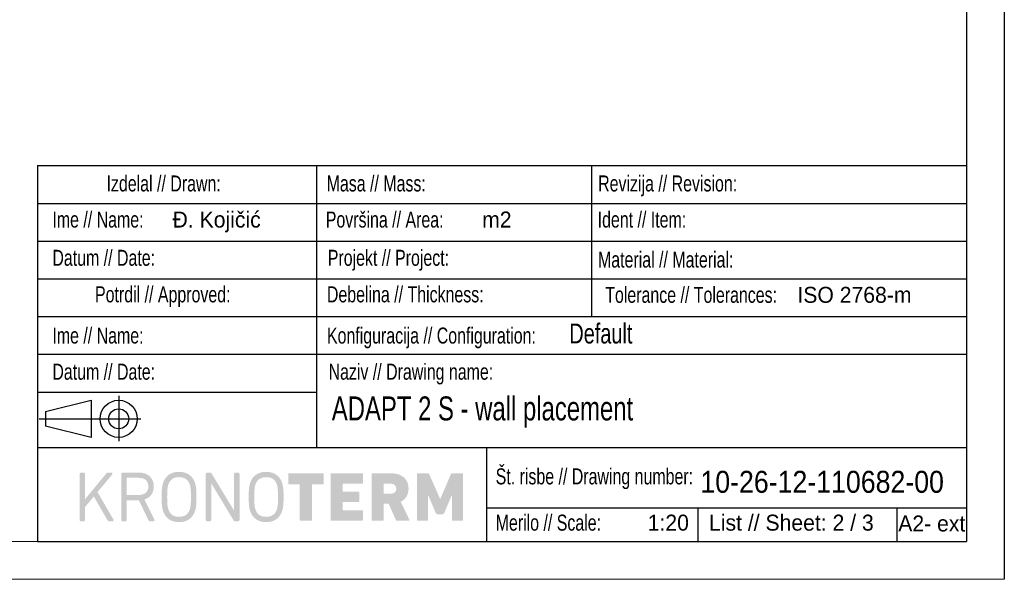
# Model space of a CAD drawing. Header units: millimetres. Extents: x 0 to 39025, y -31299 to 8400.
# Tile 118 of 209: x 15960 to 18568, y -15649 to -14167. Entities that reach past the tile are written whole.
import ezdxf

# ---------------------------------------------------------------- set-up
doc = ezdxf.new("R2010")
doc.units = ezdxf.units.MM
doc.layers.add('FORMAT', color=7, linetype='Continuous')
doc.styles.add('SLDTEXTSTYLE3', font='arial.ttf', dxfattribs={"width": 0.948})
doc.styles.add('SLDTEXTSTYLE4', font='ARIALN.TTF', dxfattribs={"width": 0.87})
doc.styles.add('SLDTEXTSTYLE5', font='ARIALN.TTF', dxfattribs={"width": 0.87, "bigfont": 'bigfont'})

msp = doc.modelspace()

# ---------------------------------------------------------------- hatches: boundary and pattern name
at = {"ltscale": 10}
h = msp.add_hatch(color=0, dxfattribs=at)
h.dxf.hatch_style = 1
edge = h.paths.add_edge_path()
edge.add_spline(control_points=[(16655.2, -15394.4), (16648.8, -15375.1), (16634.1, -15364.8), (16612.9, -15364.8), (16591.5, -15364.8), (16576.8, -15375.1), (16570.4, -15394.4)], knot_values=[0, 0, 0, 0, 1, 1, 1, 2, 2, 2, 2], degree=3, periodic=0)
edge.add_spline(control_points=[(16570.4, -15394.4), (16568.1, -15401.5), (16566.6, -15410.1), (16566.6, -15431.4), (16566.6, -15452.7), (16568.1, -15461.4), (16570.4, -15468.4)], knot_values=[2, 2, 2, 2, 3, 3, 3, 4, 4, 4, 4], degree=3, periodic=0)
edge.add_spline(control_points=[(16570.4, -15468.4), (16576.8, -15487.7), (16591.5, -15498), (16612.9, -15498), (16634.1, -15498), (16648.8, -15487.7), (16655.2, -15468.4)], knot_values=[4, 4, 4, 4, 5, 5, 5, 6, 6, 6, 6], degree=3, periodic=0)
edge.add_spline(control_points=[(16655.2, -15468.4), (16657.5, -15461.4), (16659, -15452.7), (16659, -15431.4), (16659, -15410.1), (16657.5, -15401.5), (16655.2, -15394.4)], knot_values=[6, 6, 6, 6, 7, 7, 7, 8, 8, 8, 8], degree=3, periodic=0)
edge = h.paths.add_edge_path(flags=16)
edge.add_spline(control_points=[(16644.3, -15431.4), (16644.3, -15452.4), (16642.7, -15459.9), (16641.3, -15464.2)], knot_values=[0, 0, 0, 0, 1, 1, 1, 1], degree=3, periodic=0)
edge.add_spline(control_points=[(16641.3, -15464.2), (16636.9, -15477.4), (16627.3, -15484), (16612.9, -15484), (16598.3, -15484), (16588.7, -15477.4), (16584.3, -15464.2)], knot_values=[1, 1, 1, 1, 2, 2, 2, 3, 3, 3, 3], degree=3, periodic=0)
edge.add_spline(control_points=[(16584.3, -15464.2), (16582.9, -15459.9), (16581.3, -15452.4), (16581.3, -15410.4), (16582.9, -15402.9), (16584.3, -15398.6)], knot_values=[3, 3, 3, 3, 4, 4, 5, 5, 5, 5], degree=3, periodic=0)
edge.add_spline(control_points=[(16584.3, -15398.6), (16588.7, -15385.5), (16598.3, -15378.8), (16612.9, -15378.8), (16627.3, -15378.8), (16636.9, -15385.5), (16641.3, -15398.6)], knot_values=[5, 5, 5, 5, 6, 6, 6, 7, 7, 7, 7], degree=3, periodic=0)
edge.add_spline(control_points=[(16641.3, -15398.6), (16642.7, -15402.9), (16644.3, -15410.4), (16644.3, -15431.4)], knot_values=[7, 7, 7, 7, 8, 8, 8, 8], degree=3, periodic=0)
edge = h.paths.add_edge_path()
edge.add_spline(control_points=[(16542.3, -15370.5), (16542.3, -15368.3), (16540.7, -15366.7), (16538.5, -15366.7)], knot_values=[17, 17, 17, 17, 18, 18, 18, 18], degree=3, periodic=0)
edge.add_line((16538.5, -15366.7), (16531.7, -15366.7))
edge.add_spline(control_points=[(16531.7, -15366.7), (16529.5, -15366.7), (16527.9, -15368.3), (16527.9, -15370.5)], knot_values=[1, 1, 1, 1, 2, 2, 2, 2], degree=3, periodic=0)
edge.add_line((16527.9, -15370.5), (16527.9, -15467.5))
edge.add_line((16527.9, -15467.5), (16468.5, -15369.6))
edge.add_spline(control_points=[(16468.5, -15369.6), (16467.5, -15367.7), (16465.9, -15366.7), (16463.6, -15366.7)], knot_values=[4, 4, 4, 4, 5, 5, 5, 5], degree=3, periodic=0)
edge.add_line((16463.6, -15366.7), (16456.8, -15366.7))
edge.add_spline(control_points=[(16456.8, -15366.7), (16454.6, -15366.7), (16452.9, -15368.3), (16452.9, -15370.5)], knot_values=[6, 6, 6, 6, 7, 7, 7, 7], degree=3, periodic=0)
edge.add_line((16452.9, -15370.5), (16452.9, -15492.3))
edge.add_spline(control_points=[(16452.9, -15492.3), (16452.9, -15494.5), (16454.6, -15496.1), (16456.8, -15496.1)], knot_values=[8, 8, 8, 8, 9, 9, 9, 9], degree=3, periodic=0)
edge.add_line((16456.8, -15496.1), (16463.6, -15496.1))
edge.add_spline(control_points=[(16463.6, -15496.1), (16465.8, -15496.1), (16467.4, -15494.5), (16467.4, -15492.3)], knot_values=[10, 10, 10, 10, 11, 11, 11, 11], degree=3, periodic=0)
edge.add_line((16467.4, -15492.3), (16467.4, -15394.9))
edge.add_line((16467.4, -15394.9), (16526.5, -15493.4))
edge.add_spline(control_points=[(16526.5, -15493.4), (16527.6, -15495.2), (16529.3, -15496.1), (16531.3, -15496.1)], knot_values=[13, 13, 13, 13, 14, 14, 14, 14], degree=3, periodic=0)
edge.add_line((16531.3, -15496.1), (16538.5, -15496.1))
edge.add_spline(control_points=[(16538.5, -15496.1), (16540.7, -15496.1), (16542.3, -15494.5), (16542.3, -15492.3)], knot_values=[15, 15, 15, 15, 16, 16, 16, 16], degree=3, periodic=0)
edge.add_line((16542.3, -15492.3), (16542.3, -15370.5))
edge = h.paths.add_edge_path()
edge.add_spline(control_points=[(16382.2, -15364.8), (16360.8, -15364.8), (16346.1, -15375.1), (16339.7, -15394.4)], knot_values=[0, 0, 0, 0, 1, 1, 1, 1], degree=3, periodic=0)
edge.add_spline(control_points=[(16339.7, -15394.4), (16337.4, -15401.5), (16336, -15410.1), (16336, -15431.4), (16336, -15452.7), (16337.4, -15461.4), (16339.7, -15468.4)], knot_values=[1, 1, 1, 1, 2, 2, 2, 3, 3, 3, 3], degree=3, periodic=0)
edge.add_spline(control_points=[(16339.7, -15468.4), (16346.1, -15487.7), (16360.8, -15498), (16382.2, -15498), (16403.5, -15498), (16418.1, -15487.7), (16424.5, -15468.4)], knot_values=[3, 3, 3, 3, 4, 4, 4, 5, 5, 5, 5], degree=3, periodic=0)
edge.add_spline(control_points=[(16424.5, -15468.4), (16426.9, -15461.4), (16428.3, -15452.7), (16428.3, -15431.4), (16428.3, -15410.1), (16426.9, -15401.5), (16424.5, -15394.4)], knot_values=[5, 5, 5, 5, 6, 6, 6, 7, 7, 7, 7], degree=3, periodic=0)
edge.add_spline(control_points=[(16424.5, -15394.4), (16418.1, -15375.1), (16403.5, -15364.8), (16382.2, -15364.8)], knot_values=[7, 7, 7, 7, 8, 8, 8, 8], degree=3, periodic=0)
edge = h.paths.add_edge_path(flags=16)
edge.add_spline(control_points=[(16410.6, -15398.6), (16412, -15402.9), (16413.6, -15410.4), (16413.6, -15431.4)], knot_values=[8, 8, 8, 8, 9, 9, 9, 9], degree=3, periodic=0)
edge.add_spline(control_points=[(16413.6, -15431.4), (16413.6, -15452.4), (16412, -15459.9), (16410.6, -15464.2)], knot_values=[0, 0, 0, 0, 1, 1, 1, 1], degree=3, periodic=0)
edge.add_spline(control_points=[(16410.6, -15464.2), (16406.2, -15477.4), (16396.7, -15484), (16382.2, -15484)], knot_values=[1, 1, 1, 1, 2, 2, 2, 2], degree=3, periodic=0)
edge.add_spline(control_points=[(16382.2, -15484), (16367.7, -15484), (16358.1, -15477.4), (16353.7, -15464.2)], knot_values=[2, 2, 2, 2, 3, 3, 3, 3], degree=3, periodic=0)
edge.add_line((16353.7, -15464.2), (16353.7, -15464.2))
edge.add_spline(control_points=[(16353.7, -15464.2), (16352.2, -15459.9), (16350.6, -15452.4), (16350.6, -15431.4)], knot_values=[4, 4, 4, 4, 5, 5, 5, 5], degree=3, periodic=0)
edge.add_spline(control_points=[(16350.6, -15431.4), (16350.6, -15410.4), (16352.2, -15402.9), (16353.7, -15398.6)], knot_values=[5, 5, 5, 5, 6, 6, 6, 6], degree=3, periodic=0)
edge.add_spline(control_points=[(16353.7, -15398.6), (16358.1, -15385.5), (16367.7, -15378.8), (16382.2, -15378.8)], knot_values=[6, 6, 6, 6, 7, 7, 7, 7], degree=3, periodic=0)
edge.add_spline(control_points=[(16382.2, -15378.8), (16396.7, -15378.8), (16406.2, -15385.5), (16410.6, -15398.6)], knot_values=[7, 7, 7, 7, 8, 8, 8, 8], degree=3, periodic=0)
edge = h.paths.add_edge_path()
edge.add_spline(control_points=[(16316.8, -15494.5), (16317.4, -15493.5), (16317.3, -15492.2), (16316.7, -15491.2)], knot_values=[14, 14, 14, 14, 15, 15, 15, 15], degree=3, periodic=0)
edge.add_line((16316.7, -15491.2), (16290.4, -15437.9))
edge.add_spline(control_points=[(16290.4, -15437.9), (16306.2, -15433.1), (16315.2, -15420.7), (16315.2, -15403.4)], knot_values=[0, 0, 0, 0, 1, 1, 1, 1], degree=3, periodic=0)
edge.add_spline(control_points=[(16315.2, -15403.4), (16315.2, -15380.7), (16299.8, -15366.7), (16275, -15366.7)], knot_values=[1, 1, 1, 1, 2, 2, 2, 2], degree=3, periodic=0)
edge.add_line((16275, -15366.7), (16233, -15366.7))
edge.add_spline(control_points=[(16233, -15366.7), (16230.7, -15366.7), (16229.1, -15368.3), (16229.1, -15370.5)], knot_values=[3, 3, 3, 3, 4, 4, 4, 4], degree=3, periodic=0)
edge.add_line((16229.1, -15370.5), (16229.1, -15492.3))
edge.add_spline(control_points=[(16229.1, -15492.3), (16229.1, -15494.5), (16230.7, -15496.1), (16233, -15496.1)], knot_values=[5, 5, 5, 5, 6, 6, 6, 6], degree=3, periodic=0)
edge.add_line((16233, -15496.1), (16239.8, -15496.1))
edge.add_spline(control_points=[(16239.8, -15496.1), (16242, -15496.1), (16243.6, -15494.5), (16243.6, -15492.3)], knot_values=[7, 7, 7, 7, 8, 8, 8, 8], degree=3, periodic=0)
edge.add_line((16243.6, -15492.3), (16243.6, -15440))
edge.add_line((16243.6, -15440), (16275.6, -15440))
edge.add_line((16275.6, -15440), (16301.4, -15493.3))
edge.add_spline(control_points=[(16301.4, -15493.3), (16302, -15494.6), (16303, -15496.1), (16305.5, -15496.1)], knot_values=[11, 11, 11, 11, 12, 12, 12, 12], degree=3, periodic=0)
edge.add_line((16305.5, -15496.1), (16314, -15496.1))
edge.add_spline(control_points=[(16314, -15496.1), (16315.2, -15496.1), (16316.3, -15495.5), (16316.8, -15494.5)], knot_values=[13, 13, 13, 13, 14, 14, 14, 14], degree=3, periodic=0)
edge = h.paths.add_edge_path(flags=16)
edge.add_spline(control_points=[(16300.7, -15403.4), (16300.7, -15418), (16291.5, -15426.1), (16274.8, -15426.1)], knot_values=[2, 2, 2, 2, 3, 3, 3, 3], degree=3, periodic=0)
edge.add_line((16274.8, -15426.1), (16243.6, -15426.1))
edge.add_line((16243.6, -15426.1), (16243.6, -15380.6))
edge.add_line((16243.6, -15380.6), (16274.8, -15380.6))
edge.add_spline(control_points=[(16274.8, -15380.6), (16291.5, -15380.6), (16300.7, -15388.7), (16300.7, -15403.4)], knot_values=[1, 1, 1, 1, 2, 2, 2, 2], degree=3, periodic=0)
edge = h.paths.add_edge_path()
edge.add_spline(control_points=[(16208.5, -15494.5), (16209.1, -15493.5), (16209, -15492.2), (16208.3, -15491.1)], knot_values=[20, 20, 20, 20, 21, 21, 21, 21], degree=3, periodic=0)
edge.add_line((16208.3, -15491.1), (16166.2, -15418.3))
edge.add_line((16166.2, -15418.3), (16204.8, -15372.1))
edge.add_spline(control_points=[(16204.8, -15372.1), (16205.8, -15371.1), (16206.1, -15369.8), (16205.7, -15368.6)], knot_values=[1, 1, 1, 1, 2, 2, 2, 2], degree=3, periodic=0)
edge.add_spline(control_points=[(16205.7, -15368.6), (16205.2, -15367.4), (16204, -15366.7), (16202.7, -15366.7)], knot_values=[2, 2, 2, 2, 3, 3, 3, 3], degree=3, periodic=0)
edge.add_line((16202.7, -15366.7), (16194, -15366.7))
edge.add_spline(control_points=[(16194, -15366.7), (16191.9, -15366.7), (16190.7, -15367.8), (16189.4, -15369.1)], knot_values=[4, 4, 4, 4, 5, 5, 5, 5], degree=3, periodic=0)
edge.add_line((16189.4, -15369.1), (16133.1, -15437.3))
edge.add_line((16133.1, -15437.3), (16133.1, -15370.5))
edge.add_spline(control_points=[(16133.1, -15370.5), (16133.1, -15368.3), (16131.5, -15366.7), (16129.3, -15366.7)], knot_values=[7, 7, 7, 7, 8, 8, 8, 8], degree=3, periodic=0)
edge.add_line((16129.3, -15366.7), (16122.4, -15366.7))
edge.add_spline(control_points=[(16122.4, -15366.7), (16120.2, -15366.7), (16118.6, -15368.3), (16118.6, -15370.5)], knot_values=[9, 9, 9, 9, 10, 10, 10, 10], degree=3, periodic=0)
edge.add_line((16118.6, -15370.5), (16118.6, -15492.3))
edge.add_spline(control_points=[(16118.6, -15492.3), (16118.6, -15494.5), (16120.2, -15496.1), (16122.4, -15496.1)], knot_values=[11, 11, 11, 11, 12, 12, 12, 12], degree=3, periodic=0)
edge.add_line((16122.4, -15496.1), (16129.3, -15496.1))
edge.add_spline(control_points=[(16129.3, -15496.1), (16131.5, -15496.1), (16133.1, -15494.5), (16133.1, -15492.3)], knot_values=[13, 13, 13, 13, 14, 14, 14, 14], degree=3, periodic=0)
edge.add_line((16133.1, -15492.3), (16133.1, -15458))
edge.add_line((16133.1, -15458), (16156.4, -15430.1))
edge.add_line((16156.4, -15430.1), (16192.9, -15493.6))
edge.add_spline(control_points=[(16192.9, -15493.6), (16193.7, -15494.8), (16194.9, -15496.1), (16197.3, -15496.1)], knot_values=[17, 17, 17, 17, 18, 18, 18, 18], degree=3, periodic=0)
edge.add_line((16197.3, -15496.1), (16205.7, -15496.1))
edge.add_spline(control_points=[(16205.7, -15496.1), (16206.9, -15496.1), (16208, -15495.5), (16208.5, -15494.5)], knot_values=[19, 19, 19, 19, 20, 20, 20, 20], degree=3, periodic=0)
edge = h.paths.add_edge_path()
edge.add_spline(control_points=[(17134.4, -15370.5), (17134.4, -15369.4), (17133.6, -15368.7), (17132.5, -15368.7)], knot_values=[25, 25, 25, 25, 26, 26, 26, 26], degree=3, periodic=0)
edge.add_line((17132.5, -15368.7), (17105.6, -15368.7))
edge.add_spline(control_points=[(17105.6, -15368.7), (17104.3, -15368.7), (17103, -15369), (17102.4, -15370.5)], knot_values=[1, 1, 1, 1, 2, 2, 2, 2], degree=3, periodic=0)
edge.add_line((17102.4, -15370.5), (17074.2, -15436))
edge.add_line((17074.2, -15436), (17073.5, -15436))
edge.add_line((17073.5, -15436), (17044.5, -15370.5))
edge.add_spline(control_points=[(17044.5, -15370.5), (17044, -15369), (17042.7, -15368.7), (17041.4, -15368.7)], knot_values=[5, 5, 5, 5, 6, 6, 6, 6], degree=3, periodic=0)
edge.add_line((17041.4, -15368.7), (17014.1, -15368.7))
edge.add_spline(control_points=[(17014.1, -15368.7), (17013, -15368.7), (17012.2, -15369.4), (17012.2, -15370.5)], knot_values=[7, 7, 7, 7, 8, 8, 8, 8], degree=3, periodic=0)
edge.add_line((17012.2, -15370.5), (17012.2, -15492.3))
edge.add_spline(control_points=[(17012.2, -15492.3), (17012.2, -15493.4), (17013, -15494.1), (17014.1, -15494.1)], knot_values=[9, 9, 9, 9, 10, 10, 10, 10], degree=3, periodic=0)
edge.add_line((17014.1, -15494.1), (17039.7, -15494.1))
edge.add_spline(control_points=[(17039.7, -15494.1), (17040.8, -15494.1), (17041.6, -15493.4), (17041.6, -15492.3)], knot_values=[11, 11, 11, 11, 12, 12, 12, 12], degree=3, periodic=0)
edge.add_line((17041.6, -15492.3), (17041.6, -15427.7))
edge.add_line((17041.6, -15427.7), (17042.5, -15427.7))
edge.add_line((17042.5, -15427.7), (17062.6, -15474.6))
edge.add_spline(control_points=[(17062.6, -15474.6), (17063.7, -15476.4), (17065, -15477), (17066.1, -15477)], knot_values=[15, 15, 15, 15, 16, 16, 16, 16], degree=3, periodic=0)
edge.add_line((17066.1, -15477), (17080.5, -15477))
edge.add_spline(control_points=[(17080.5, -15477), (17081.6, -15477), (17083.1, -15476.4), (17084, -15474.6)], knot_values=[17, 17, 17, 17, 18, 18, 18, 18], degree=3, periodic=0)
edge.add_line((17084, -15474.6), (17104.1, -15427.7))
edge.add_line((17104.1, -15427.7), (17105, -15427.7))
edge.add_line((17105, -15427.7), (17105, -15492.3))
edge.add_spline(control_points=[(17105, -15492.3), (17105, -15493.4), (17105.8, -15494.1), (17106.9, -15494.1)], knot_values=[21, 21, 21, 21, 22, 22, 22, 22], degree=3, periodic=0)
edge.add_line((17106.9, -15494.1), (17132.5, -15494.1))
edge.add_spline(control_points=[(17132.5, -15494.1), (17133.6, -15494.1), (17134.4, -15493.4), (17134.4, -15492.3)], knot_values=[23, 23, 23, 23, 24, 24, 24, 24], degree=3, periodic=0)
edge.add_line((17134.4, -15492.3), (17134.4, -15370.5))
edge = h.paths.add_edge_path()
edge.add_spline(control_points=[(16991.1, -15494.1), (16992.4, -15494.1), (16993, -15493), (16992.4, -15491.9)], knot_values=[14, 14, 14, 14, 15, 15, 15, 15], degree=3, periodic=0)
edge.add_line((16992.4, -15491.9), (16969.4, -15444.1))
edge.add_spline(control_points=[(16969.4, -15444.1), (16982.7, -15437.5), (16990, -15424.8), (16990, -15409.1)], knot_values=[0, 0, 0, 0, 1, 1, 1, 1], degree=3, periodic=0)
edge.add_spline(control_points=[(16990, -15409.1), (16990, -15385.5), (16973.6, -15368.7), (16944.8, -15368.7)], knot_values=[1, 1, 1, 1, 2, 2, 2, 2], degree=3, periodic=0)
edge.add_line((16944.8, -15368.7), (16893.7, -15368.7))
edge.add_spline(control_points=[(16893.7, -15368.7), (16892.6, -15368.7), (16891.9, -15369.4), (16891.9, -15370.5)], knot_values=[3, 3, 3, 3, 4, 4, 4, 4], degree=3, periodic=0)
edge.add_line((16891.9, -15370.5), (16891.9, -15492.3))
edge.add_spline(control_points=[(16891.9, -15492.3), (16891.9, -15493.4), (16892.6, -15494.1), (16893.7, -15494.1)], knot_values=[5, 5, 5, 5, 6, 6, 6, 6], degree=3, periodic=0)
edge.add_line((16893.7, -15494.1), (16922.5, -15494.1))
edge.add_spline(control_points=[(16922.5, -15494.1), (16923.6, -15494.1), (16924.3, -15493.4), (16924.3, -15492.3)], knot_values=[7, 7, 7, 7, 8, 8, 8, 8], degree=3, periodic=0)
edge.add_line((16924.3, -15492.3), (16924.3, -15450.6))
edge.add_spline(control_points=[(16924.3, -15450.6), (16924.3, -15449.9), (16924.7, -15449.5), (16925.5, -15449.5)], knot_values=[9, 9, 9, 9, 10, 10, 10, 10], degree=3, periodic=0)
edge.add_line((16925.5, -15449.5), (16937.4, -15449.5))
edge.add_line((16937.4, -15449.5), (16956.5, -15492.3))
edge.add_spline(control_points=[(16956.5, -15492.3), (16957, -15493.6), (16957.6, -15494.1), (16959.2, -15494.1)], knot_values=[12, 12, 12, 12, 13, 13, 13, 13], degree=3, periodic=0)
edge.add_line((16959.2, -15494.1), (16991.1, -15494.1))
edge = h.paths.add_edge_path(flags=16)
edge.add_spline(control_points=[(16957.6, -15409.5), (16957.6, -15417.6), (16952, -15422.7), (16942.8, -15422.7)], knot_values=[6, 6, 6, 6, 7, 7, 7, 7], degree=3, periodic=0)
edge.add_line((16942.8, -15422.7), (16925.5, -15422.7))
edge.add_spline(control_points=[(16925.5, -15422.7), (16924.7, -15422.7), (16924.3, -15422.4), (16924.3, -15421.6)], knot_values=[1, 1, 1, 1, 2, 2, 2, 2], degree=3, periodic=0)
edge.add_line((16924.3, -15421.6), (16924.3, -15397.3))
edge.add_spline(control_points=[(16924.3, -15397.3), (16924.3, -15396.5), (16924.7, -15396.2), (16925.5, -15396.2)], knot_values=[3, 3, 3, 3, 4, 4, 4, 4], degree=3, periodic=0)
edge.add_line((16925.5, -15396.2), (16942.8, -15396.2))
edge.add_spline(control_points=[(16942.8, -15396.2), (16952, -15396.2), (16957.6, -15401.3), (16957.6, -15409.5)], knot_values=[5, 5, 5, 5, 6, 6, 6, 6], degree=3, periodic=0)
edge = h.paths.add_edge_path()
edge.add_spline(control_points=[(16869.1, -15370.5), (16869.1, -15369.4), (16868.3, -15368.7), (16867.2, -15368.7)], knot_values=[23, 23, 23, 23, 24, 24, 24, 24], degree=3, periodic=0)
edge.add_line((16867.2, -15368.7), (16785.1, -15368.7))
edge.add_spline(control_points=[(16785.1, -15368.7), (16784, -15368.7), (16783.3, -15369.4), (16783.3, -15370.5)], knot_values=[1, 1, 1, 1, 2, 2, 2, 2], degree=3, periodic=0)
edge.add_line((16783.3, -15370.5), (16783.3, -15492.3))
edge.add_spline(control_points=[(16783.3, -15492.3), (16783.3, -15493.4), (16784, -15494.1), (16785.1, -15494.1)], knot_values=[3, 3, 3, 3, 4, 4, 4, 4], degree=3, periodic=0)
edge.add_line((16785.1, -15494.1), (16867.2, -15494.1))
edge.add_spline(control_points=[(16867.2, -15494.1), (16868.3, -15494.1), (16869.1, -15493.4), (16869.1, -15492.3)], knot_values=[5, 5, 5, 5, 6, 6, 6, 6], degree=3, periodic=0)
edge.add_line((16869.1, -15492.3), (16869.1, -15468.5))
edge.add_spline(control_points=[(16869.1, -15468.5), (16869.1, -15467.4), (16868.3, -15466.7), (16867.2, -15466.7)], knot_values=[7, 7, 7, 7, 8, 8, 8, 8], degree=3, periodic=0)
edge.add_line((16867.2, -15466.7), (16816.9, -15466.7))
edge.add_spline(control_points=[(16816.9, -15466.7), (16816.1, -15466.7), (16815.7, -15466.3), (16815.7, -15465.5)], knot_values=[9, 9, 9, 9, 10, 10, 10, 10], degree=3, periodic=0)
edge.add_line((16815.7, -15465.5), (16815.7, -15445.4))
edge.add_spline(control_points=[(16815.7, -15445.4), (16815.7, -15444.7), (16816.1, -15444.3), (16816.9, -15444.3)], knot_values=[11, 11, 11, 11, 12, 12, 12, 12], degree=3, periodic=0)
edge.add_line((16816.9, -15444.3), (16858.2, -15444.3))
edge.add_spline(control_points=[(16858.2, -15444.3), (16859.3, -15444.3), (16860, -15443.6), (16860, -15442.5)], knot_values=[13, 13, 13, 13, 14, 14, 14, 14], degree=3, periodic=0)
edge.add_line((16860, -15442.5), (16860, -15419.2))
edge.add_spline(control_points=[(16860, -15419.2), (16860, -15418.1), (16859.3, -15417.4), (16858.2, -15417.4)], knot_values=[15, 15, 15, 15, 16, 16, 16, 16], degree=3, periodic=0)
edge.add_line((16858.2, -15417.4), (16816.9, -15417.4))
edge.add_spline(control_points=[(16816.9, -15417.4), (16816.1, -15417.4), (16815.7, -15417), (16815.7, -15416.3)], knot_values=[17, 17, 17, 17, 18, 18, 18, 18], degree=3, periodic=0)
edge.add_line((16815.7, -15416.3), (16815.7, -15397.3))
edge.add_spline(control_points=[(16815.7, -15397.3), (16815.7, -15396.5), (16816.1, -15396.2), (16816.9, -15396.2)], knot_values=[19, 19, 19, 19, 20, 20, 20, 20], degree=3, periodic=0)
edge.add_line((16816.9, -15396.2), (16867.2, -15396.2))
edge.add_spline(control_points=[(16867.2, -15396.2), (16868.3, -15396.2), (16869.1, -15395.4), (16869.1, -15394.3)], knot_values=[21, 21, 21, 21, 22, 22, 22, 22], degree=3, periodic=0)
edge.add_line((16869.1, -15394.3), (16869.1, -15370.5))
edge = h.paths.add_edge_path()
edge.add_spline(control_points=[(16734.8, -15397.6), (16734.9, -15397.5), (16735.1, -15397.5), (16735.5, -15397.5)], knot_values=[30, 30, 30, 30, 31, 31, 31, 31], degree=3, periodic=0)
edge.add_line((16735.5, -15397.5), (16763.3, -15397.5))
edge.add_line((16763.3, -15397.5), (16763.7, -15397.5))
edge.add_spline(control_points=[(16763.7, -15397.5), (16764, -15397.5), (16764.4, -15397.3), (16764.6, -15397.1)], knot_values=[0, 0, 0, 0, 1, 1, 1, 1], degree=3, periodic=0)
edge.add_spline(control_points=[(16764.6, -15397.1), (16764.9, -15396.7), (16765.1, -15396.2), (16765.1, -15395.6)], knot_values=[1, 1, 1, 1, 2, 2, 2, 2], degree=3, periodic=0)
edge.add_line((16765.1, -15395.6), (16765.1, -15370.5))
edge.add_spline(control_points=[(16765.1, -15370.5), (16765.1, -15370.1), (16764.9, -15369.8), (16764.8, -15369.6)], knot_values=[3, 3, 3, 3, 4, 4, 4, 4], degree=3, periodic=0)
edge.add_spline(control_points=[(16764.8, -15369.6), (16764.8, -15369.4), (16764.6, -15369.2)], knot_values=[4, 4, 4, 5, 5, 5], degree=2, periodic=0)
edge.add_spline(control_points=[(16764.6, -15369.2), (16764.2, -15368.9), (16763.8, -15368.7), (16763.3, -15368.7)], knot_values=[5, 5, 5, 5, 6, 6, 6, 6], degree=3, periodic=0)
edge.add_line((16763.3, -15368.7), (16673, -15368.7))
edge.add_line((16673, -15368.7), (16672.5, -15368.7))
edge.add_spline(control_points=[(16672.5, -15368.7), (16671.7, -15368.9), (16671.2, -15369.6), (16671.2, -15370.5)], knot_values=[8, 8, 8, 8, 9, 9, 9, 9], degree=3, periodic=0)
edge.add_line((16671.2, -15370.5), (16671.2, -15395.6))
edge.add_spline(control_points=[(16671.2, -15395.6), (16671.2, -15396), (16671.2, -15396.4), (16671.4, -15396.7)], knot_values=[10, 10, 10, 10, 11, 11, 11, 11], degree=3, periodic=0)
edge.add_spline(control_points=[(16671.4, -15396.7), (16671.5, -15396.7), (16671.5, -15396.9)], knot_values=[11, 11, 11, 12, 12, 12], degree=2, periodic=0)
edge.add_line((16671.5, -15396.9), (16671.7, -15397.1))
edge.add_spline(control_points=[(16671.7, -15397.1), (16671.9, -15397.3), (16672.1, -15397.5), (16672.5, -15397.5)], knot_values=[13, 13, 13, 13, 14, 14, 14, 14], degree=3, periodic=0)
edge.add_line((16672.5, -15397.5), (16673, -15397.5))
edge.add_line((16673, -15397.5), (16700.8, -15397.5))
edge.add_line((16700.8, -15397.5), (16701, -15397.5))
edge.add_spline(control_points=[(16701, -15397.5), (16701.5, -15397.6), (16701.9, -15398), (16701.9, -15398.6)], knot_values=[17, 17, 17, 17, 18, 18, 18, 18], degree=3, periodic=0)
edge.add_line((16701.9, -15398.6), (16701.9, -15492.3))
edge.add_line((16701.9, -15492.3), (16701.9, -15492.9))
edge.add_spline(control_points=[(16701.9, -15492.9), (16701.9, -15493.2), (16702.1, -15493.4), (16702.3, -15493.6)], knot_values=[20, 20, 20, 20, 21, 21, 21, 21], degree=3, periodic=0)
edge.add_spline(control_points=[(16702.3, -15493.6), (16702.7, -15494), (16702.8, -15494.1), (16703.2, -15494.1)], knot_values=[21, 21, 21, 21, 22, 22, 22, 22], degree=3, periodic=0)
edge.add_line((16703.2, -15494.1), (16703.8, -15494.1))
edge.add_line((16703.8, -15494.1), (16732.5, -15494.1))
edge.add_spline(control_points=[(16732.5, -15494.1), (16732.9, -15494.1), (16733.3, -15494.1), (16733.5, -15494)], knot_values=[24, 24, 24, 24, 25, 25, 25, 25], degree=3, periodic=0)
edge.add_spline(control_points=[(16733.5, -15494), (16734, -15493.6), (16734.2, -15493.4), (16734.4, -15492.9)], knot_values=[25, 25, 25, 25, 26, 26, 26, 26], degree=3, periodic=0)
edge.add_line((16734.4, -15492.9), (16734.4, -15492.3))
edge.add_line((16734.4, -15492.3), (16734.4, -15398.6))
edge.add_line((16734.4, -15398.6), (16734.4, -15398))
edge.add_spline(control_points=[(16734.4, -15398), (16734.6, -15397.8), (16734.6, -15397.6), (16734.8, -15397.6)], knot_values=[29, 29, 29, 29, 30, 30, 30, 30], degree=3, periodic=0)

# ---------------------------------------------------------------- linework, layer by layer
at = {"layer": 'FORMAT', "ltscale": 27}
for p, q in [((18568, -7249.4), (18568, -15649.4)), ((18468, -7349.4), (18468, -15549.4))]:
    msp.add_line(p, q, dxfattribs=at)
at = {"layer": 'FORMAT', "lineweight": 25}
for q in [(16007.3, -15549.4), (18468.2, -14553.7)]:
    msp.add_line((16007.3, -14553.7), q, dxfattribs=at)
at = {"layer": 'FORMAT'}
for p, q in [((16747.2, -15300.1), (16747.2, -14553.7)), ((17474.8, -14553.7), (17474.8, -14953.7)), ((16007.3, -14653.7), (18468, -14653.7)), ((16007.3, -14753.7), (18468, -14753.7)), ((16007.3, -14853.7), (18468, -14853.7)), ((16007.3, -14953.7), (18468, -14953.7)), ((18468, -15053.7), (16007.3, -15053.7)), ((16007.3, -15153.7), (16747.2, -15153.7)), ((16028.7, -15204.9), (16149.6, -15175.1)), ((16149.6, -15175.1), (16149.6, -15273.7)), ((16222.2, -15163.5), (16222.2, -15283.7)), ((16011.2, -15224.4), (16280.6, -15224.4)), ((16028.7, -15204.9), (16028.7, -15244)), ((16149.6, -15273.7), (16028.7, -15244)), ((16007.3, -15300.1), (18468, -15300.1)), ((17196.9, -15300.1), (17196.9, -15549.4)), ((17196.9, -15460.3), (18468.1, -15460.3)), ((17756.6, -15460.3), (17756.6, -15549.4)), ((18283.6, -15460.3), (18283.6, -15549.4))]:
    msp.add_line(p, q, dxfattribs=at)
at = {"layer": 'FORMAT', "color": 7, "linetype": 'Continuous', "lineweight": 18, "ltscale": 27}
for p, q in [((500, -15549.4), (18468, -15549.4)), ((0, -15649.4), (18568, -15649.4))]:
    msp.add_line(p, q, dxfattribs=at)
at = {"layer": 'FORMAT', "linetype": 'Continuous', "lineweight": 25}
msp.add_line((16007.3, -15549.4), (18468, -15549.4), dxfattribs=at)
at = {"layer": 'FORMAT'}
for radius in [49.3, 26.5]:
    msp.add_circle((16222.2, -15224.4), radius, dxfattribs=at)

# ---------------------------------------------------------------- texts
at = {"layer": 'FORMAT', "attachment_point": 1}
for s, insert, char_height, style in [('Izdelal // Drawn:', (16190.1, -14579.8), 42.333, 'SLDTEXTSTYLE4'), ('Masa // Mass:', (16773.1, -14579.8), 42.333, 'SLDTEXTSTYLE4'), ('Revizija // Revision:', (17492.3, -14579.8), 42.333, 'SLDTEXTSTYLE4'), ('Ime // Name:', (16046.6, -14675.4), 42.333, 'SLDTEXTSTYLE4'), ('Đ. Kojičić', (16364.9, -14675.4), 42.33, 'SLDTEXTSTYLE3'), ('Površina // Area:', (16770.8, -14675.4), 42.333, 'SLDTEXTSTYLE5'), (' m2', (17169.4, -14675.4), 42.33, 'SLDTEXTSTYLE3'), ('Ident // Item:', (17490.9, -14675.4), 42.333, 'SLDTEXTSTYLE4'), ('Datum // Date:', (16046.6, -14776.7), 42.333, 'SLDTEXTSTYLE4'), ('Projekt // Project:', (16776.1, -14776.7), 42.333, 'SLDTEXTSTYLE4'), ('Material // Material:', (17491.8, -14781.4), 42.333, 'SLDTEXTSTYLE4'), ('Potrdil // Approved:', (16159.6, -14873.5), 42.333, 'SLDTEXTSTYLE4'), ('Debelina // Thickness:', (16773.8, -14873.5), 42.333, 'SLDTEXTSTYLE4'), ('Tolerance // Tolerances:', (17511, -14874.8), 42.333, 'SLDTEXTSTYLE4'), ('ISO 2768-m', (18020, -14874.8), 42.33, 'SLDTEXTSTYLE3'), ('Default', (17415.9, -14971.9), 52.92, 'SLDTEXTSTYLE4'), ('Ime // Name:', (16046.6, -14982.6), 42.333, 'SLDTEXTSTYLE4'), ('Konfiguracija // Configuration:', (16773.9, -14982.6), 42.333, 'SLDTEXTSTYLE4'), ('Datum // Date:', (16046.6, -15078.4), 42.333, 'SLDTEXTSTYLE4'), ('Naziv // Drawing name:', (16778.2, -15078.4), 42.333, 'SLDTEXTSTYLE4'), ('ADAPT 2 S - wall placement', (16786.7, -15165.1), 63.5, 'SLDTEXTSTYLE4'), ('Št. risbe // Drawing number:', (17220.8, -15355.6), 42.333, 'SLDTEXTSTYLE5'), ('{\\fArial|b0|i0|c238|p34;\\H0.91667x;10-26-12-110682-00}', (17763.1, -15362.1), 63.5, 'SLDTEXTSTYLE4'), ('Merilo // Scale:', (17220.8, -15478.2), 42.333, 'SLDTEXTSTYLE4'), ('1:20', (17623.5, -15478.2), 42.33, 'SLDTEXTSTYLE3'), ('List // Sheet: 2 / 3', (17785.9, -15478.2), 42.333, 'SLDTEXTSTYLE3'), ('A2- ext', (18287.1, -15480.4), 42.33, 'SLDTEXTSTYLE3')]:
    msp.add_mtext(s, dxfattribs=dict(at, insert=insert, char_height=char_height, style=style))

doc.saveas('drawing.dxf')
